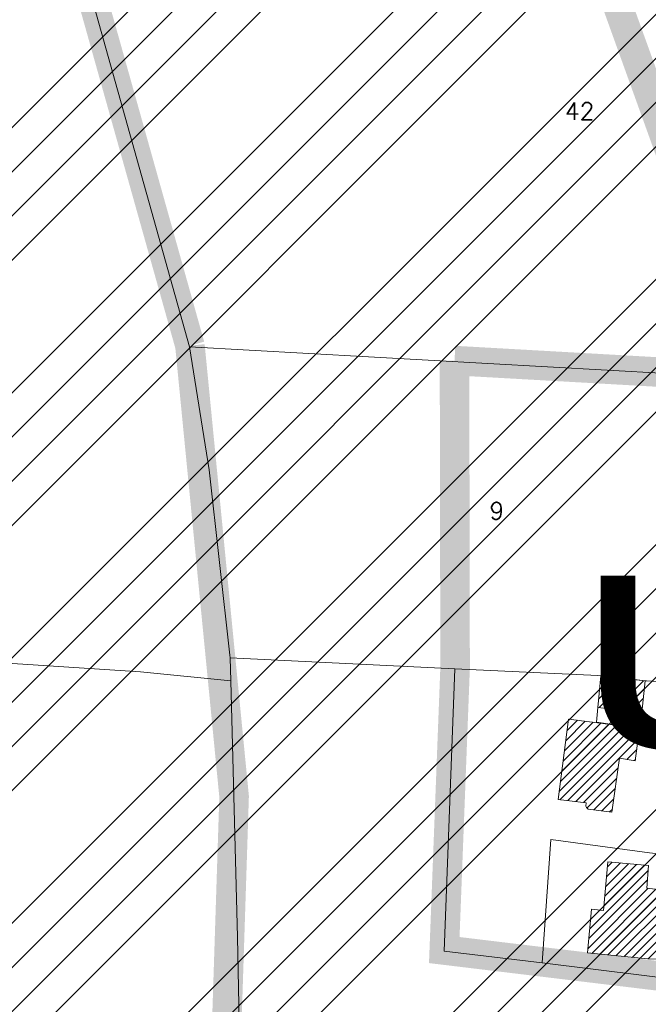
# Model space of a CAD drawing. Header units: metres. Extents: x 578835 to 593571, y 248557 to 255108.
# Tile 62 of 251: x 582948 to 583076, y 249942 to 250142. Entities that reach past the tile are written whole.
import ezdxf

# ---------------------------------------------------------------- set-up
doc = ezdxf.new("R2010")
doc.units = ezdxf.units.M
doc.linetypes.add('CACHEX2', pattern=[0.75, 0.5, -0.25])
doc.linetypes.add('SOLID_LINE', pattern=[0])
for name, color, linetype, lineweight in [('Cad-BATIMENT_BATI_LEGER13', 7, 'SOLID_LINE', 0), ('Cad-BATIMENT_BATI_PRIVE12', 7, 'SOLID_LINE', 0), ('Cad-BATIMENT_BATI_PRIVE12_HACH', 7, 'SOLID_LINE', 0), ('Cad-PARCELLAIRE_PARCELLE1', 250, 'SOLID_LINE', 0), ('Cad-TOPONYMIE_NUMERO_DE_PARCELL182', 250, 'SOLID_LINE', 0), ('PLU', 7, 'CACHEX2', 5), ('PPRIF - contour', 10, 'Continuous', 9)]:
    doc.layers.add(name, color=color, linetype=linetype, lineweight=lineweight)
doc.layers.add('PLU nom', color=7, linetype='Continuous')
doc.styles.get("Standard").update_dxf_attribs({"font": 'arialbd_0.ttf', "height": 50})
doc.styles.add('TEXTSTYLE_45_11', font='txt.shx', dxfattribs={"oblique": 50})

msp = doc.modelspace()

# ---------------------------------------------------------------- hatches: boundary and pattern name
at = {"layer": 'Cad-BATIMENT_BATI_PRIVE12_HACH', "ltscale": 0.4}
h = msp.add_hatch(dxfattribs=at)
h.set_pattern_fill('ANSI31', color=256, scale=0.4, style=0)
h.paths.add_polyline_path([(583074.54, 250001.51), (583075.24, 250007.92), (583066.25, 250008.95), (583065.63, 250002.54)])
h = msp.add_hatch(dxfattribs=at)
h.set_pattern_fill('ANSI31', color=256, scale=0.4, style=0)
h.paths.add_polyline_path([(583068.48, 249981.27), (583070.03, 249992.22), (583073.21, 249991.7), (583074.06, 249998.34), (583059.65, 250000.15), (583057.55, 249983.82), (583063.21, 249983.17), (583063.18, 249982.5), (583063.29, 249982.17), (583063.65, 249981.87)])
h = msp.add_hatch(dxfattribs=at)
h.set_pattern_fill('ANSI31', color=256, scale=0.4, style=0)
h.paths.add_polyline_path([(583080.15, 249959.95), (583080.25, 249961.74), (583080.61, 249965.23), (583075.54, 249965.81), (583075.89, 249970.41), (583067.67, 249971.17), (583066.76, 249961.29), (583064.35, 249961.53), (583063.53, 249952.66), (583075.75, 249951.44), (583079.14, 249951.29)])
at = {"layer": 'PPRIF - contour', "lineweight": 15}
h = msp.add_hatch(dxfattribs=at)
h.set_pattern_fill('ANSI34', color=30, scale=2, style=0)
h.paths.add_polyline_path([(583168.56, 249236.59), (583178.02, 249273.37), (583184.15, 249314.36), (583186.86, 249348.54), (583183.82, 249412.65), (583188.31, 249497.75), (583209.56, 249638.59), (583209.57, 249654.16), (583202.87, 249764.69), (583181.22, 249772.54), (583212.18, 249841.81), (583235.33, 249974.64), (583193.51, 249985.09), (583186.04, 250045.54), (583188.28, 250067.18), (583195.8, 250078.07), (583245.78, 250078.37), (583251.01, 250132.85), (583194.25, 250138.82), (583209.94, 250168.32), (583209.19, 250188.47), (583208.21, 250203.8), (583217.43, 250267.61), (583213.64, 250277.41), (583256.98, 250284.74), (583262.34, 250350.34), (583266.18, 250436.39), (583274.5, 250436.7), (583214.43, 250499.33), (583184.56, 250537.39), (583218.91, 250547.09), (583241.07, 250552.07), (583269.68, 250547.09), (583271.18, 250569.48), (583274.91, 250580.67), (583286.48, 250597.77), (583293.66, 250716.62), (583278.73, 250731.44), (583193.67, 250750.25), (583156.78, 250759.28), (583135.71, 250831.5), (583141.39, 250856.49), (583145.69, 250864.01), (583161.1, 250891.6), (583169.34, 250905.21), (583172.57, 250920.26), (583171.49, 250936.38), (583169.31, 250950.6), (583181.85, 251003.26), (583206.95, 251084.03), (583216.62, 251114.12), (583232.39, 251161.77), (583245.29, 251209.41), (583234.54, 251210.94), (583234.1, 251288.09), (583244.66, 251288.39), (583237.9, 251328.73), (583229.54, 251356.01), (583200.13, 251357.42), (583190.46, 251371.39), (583189.74, 251379.63), (583190.1, 251406.14), (583244.22, 251415.82), (583256.04, 251419.04), (583270.74, 251430.86), (583295.47, 251440.89), (583325.21, 251451.64), (583340.94, 251464.43), (583366, 251457.91), (583398.59, 251444.88), (583422.15, 251436.37), (583417.63, 251462.92), (583418.14, 251495.99), (583409.11, 251546.1), (583400.09, 251585.18), (583359.99, 251579.17), (583344.95, 251609.23), (583333.92, 251624.76), (583325.9, 251633.28), (583319.39, 251648.31), (583296.33, 251649.31), (583292.32, 251666.85), (583282.01, 251764.42), (583240.65, 251790.03), (583212.78, 251805.76), (583221.32, 251831.82), (583251.44, 251830.48), (583273.02, 251828.23), (583262.67, 251903.93), (583199.69, 251895.44), (583192.95, 251945.32), (583256.33, 251954.31), (583243.74, 252050.47), (583214.52, 252068.27), (583208.68, 252073.66), (583201.93, 252137.92), (583178.11, 252135.22), (583183.95, 252176.12), (583226.69, 252181.65), (583216.8, 252253.1), (583210.96, 252307.92), (583193.36, 252422.33), (583178.97, 252519.84), (583167.73, 252607.66), (583178.52, 252614.4), (583188.29, 252625.39), (583184.93, 252642.05), (583192.13, 252639.75), (583210.89, 252641.9), (583205.05, 252676.95), (583200.1, 252708.47), (583205.05, 252708.02), (583194.96, 252797.38), (583191.02, 252799.28), (583173.51, 252800.6), (583168.08, 252797.59), (583165.67, 252793.82), (583165.69, 252787.69), (583073.05, 252815.41), (583065.66, 252814.13), (583065.94, 252812.7), (583046.85, 252808.33), (583047.04, 252816.04), (582997.15, 252812.42), (582995.86, 252782.45), (582980.16, 252787.72), (582949.89, 252804.92), (582947.27, 252800.69), (582935.19, 252777.61), (582924.38, 252768.8), (582917.32, 252760.63), (582910.91, 252748.5), (582903.76, 252736.42), (582880, 252724.86), (582817.58, 252706.15), (582782.59, 252696.37), (582747.69, 252696.56), (582653.19, 252726.32), (582583.51, 252736.7), (582547.53, 252745.89), (582391.95, 252693.83), (582342.71, 252696.56), (582258, 252701.11), (582228.89, 252730.03), (582194.3, 252754.65), (582137.15, 252749.12), (582028.37, 252701.22), (581997.03, 252701.83), (581923.09, 252643.99), (581895.44, 252653.82), (581782.97, 252699.88), (581749.17, 252724.45), (581694.48, 252730.59), (581626.87, 252779.73), (581623.69, 252832.13), (581568.99, 252867.14), (581549.94, 252902.76), (581520.9, 252875.84), (581488.95, 252861.1), (581415.1, 252871.66), (581333.97, 252861.22), (581285.87, 252845.9), (581226.26, 252859.41), (581213.27, 252848.96), (581176.79, 252829.19), (581135.62, 252832.26), (581093.83, 252851.3), (581026.18, 252865.71), (580894.22, 252859.98), (580764.18, 252821.75), (580666.25, 252837.89), (580606.97, 252807.31), (580553.37, 252825.96), (580518.38, 252831.19), (580426.24, 252844.58), (580314.78, 252864.48), (580232.54, 252861.61), (580193.34, 252877.86), (579737.68, 252731.06), (579339.29, 252594.91), (579467.34, 252529.95), (579492.26, 252526.53), (579537.88, 252506.87), (579628.29, 252501.98), (579673.34, 252488.27), (579756.55, 252421.24), (579801.62, 252412.32), (579849.52, 252376.66), (579890.09, 252373.24), (579954.11, 252362.98), (580003.08, 252331.22), (580020.69, 252319.86), (580037.79, 252307.65), (580048.55, 252295.44), (580067.12, 252269.55), (580095.49, 252178.46), (580127.66, 252086.63), (580157.22, 252011.67), (580209.32, 251928.46), (580208.41, 251858.24), (580196.24, 251818.11), (580206.29, 251790.3), (580227.07, 251716.54), (580274.53, 251673.98), (580324.82, 251599.61), (580345.2, 251567.99), (580352.27, 251548.44), (580380.56, 251474.57), (580498.13, 251465.11), (580632.34, 251425.65), (580688.87, 251403.81), (580903, 251328.66), (581057.22, 251304.45), (581128.89, 251277.45), (581306.24, 251176.53), (581363.6, 251156.15), (581418.4, 251079.72), (581465.72, 250967.17), (581546.02, 250830.88), (581604.72, 250760.44), (581621.29, 250710.76), (581635.31, 250677.64), (581677.37, 250643.25), (581761.5, 250538.8), (581878.03, 250481.58), (581978.36, 250416.05), (582083.64, 250336.15), (582132.06, 250252.96), (582193.12, 250147.32), (582211.34, 250118.18), (582217.79, 250080.35), (582244.22, 249930.09), (582252.92, 249788.8), (582279.87, 249720.73), (582264.14, 249693.23), (582229.1, 249576.98), (582243.69, 249504.21), (582236.53, 249458.37), (582233.12, 249417.21), (582207.89, 249404.14), (582210.7, 249314.66), (582282.52, 249136.36), (582365.79, 249069.63), (582329.51, 248868.66), (582370.33, 248802.93), (582389.99, 248830.88), (582435.35, 248829.37), (582475.81, 248930.64), (582488.18, 248933.83), (582505.04, 248934.94), (582536.56, 248931.03), (582545.58, 248873.46), (582547.73, 248837.81), (582559.27, 248733.3), (582660.26, 248731.96), (582707.75, 248722.61), (582711.09, 248844.25), (582713.77, 248853.61), (582730.11, 248933.31), (582770.57, 249048.63), (582781.22, 249070.77), (582782.86, 249074.05), (582786.69, 249073.51), (582794.34, 249066.4), (582795.98, 249060.39), (582802, 249037.44), (582837.54, 249029.24), (582847.92, 249019.4), (582859.41, 249022.68), (582870.89, 249021.59), (582882.91, 249029.79), (582897.68, 249024.87), (582894.41, 249004.61), (582898.78, 248991.5), (582903.16, 248984.94), (582914.71, 248986.01), (582980.86, 249040.12), (583036.72, 249107.47), (583089.79, 249152.85), (583096.96, 249144.66), (583169.29, 249123.72), (583150.9, 249178.85), (583158.77, 249200.15)])

# ---------------------------------------------------------------- linework, layer by layer
at = {"layer": 'Cad-BATIMENT_BATI_LEGER13'}
msp.add_lwpolyline([(583072.31, 249998.54), (583072.72, 250001.69), (583065.63, 250002.54), (583065.31, 249999.51), (583072.31, 249998.54), (583072.31, 249998.54)], close=True, dxfattribs=at)
msp.add_lwpolyline([(583072.31, 249998.54), (583072.72, 250001.69), (583065.63, 250002.54), (583065.31, 249999.51), (583072.31, 249998.54), (583072.31, 249998.54)], close=True, dxfattribs=at)
at = {"layer": 'Cad-BATIMENT_BATI_PRIVE12'}
for points in [[(583074.54, 250001.51), (583075.24, 250007.92), (583066.25, 250008.95), (583065.63, 250002.54), (583074.54, 250001.51), (583074.54, 250001.51)], [(583068.48, 249981.27), (583070.03, 249992.22), (583073.21, 249991.7), (583074.06, 249998.34), (583059.65, 250000.15), (583057.55, 249983.82), (583063.21, 249983.17), (583063.18, 249982.5), (583063.29, 249982.17), (583063.65, 249981.87), (583068.48, 249981.27), (583068.48, 249981.27)], [(583080.15, 249959.95), (583080.25, 249961.74), (583080.61, 249965.23), (583075.54, 249965.81), (583075.89, 249970.41), (583067.67, 249971.17), (583066.76, 249961.29), (583064.35, 249961.53), (583063.53, 249952.66), (583075.75, 249951.44), (583079.14, 249951.29), (583080.15, 249959.95), (583080.15, 249959.95)]]:
    msp.add_lwpolyline(points, close=True, dxfattribs=at)
at = {"layer": 'Cad-PARCELLAIRE_PARCELLE1'}
for points in [[(582919.12, 250161.78), (582952.98, 250165.94), (582952.98, 250165.94), (582952.98, 250165.94), (582959.34, 250159), (582982.68, 250075.78), (582986.66, 250050.81), (582990.87, 250013.15), (582990.91, 250012.6), (582991.06, 250007.93), (582972.69, 250009.74), (582940.36, 250011.84)], [(582959.34, 250159), (582982.68, 250075.78), (582982.68, 250075.78), (582982.68, 250075.78), (583140.24, 250066.95), (583146.61, 250066.82), (583144.58, 250097.97), (583140.54, 250153.37)], [(583099.36, 250006.47), (583075.49, 250007.94), (583075.24, 250007.92), (583070.83, 250008.44), (583065.59, 250009.01), (583036.53, 250010.38), (582990.91, 250012.6), (582990.87, 250013.15), (582986.66, 250050.81), (582982.68, 250075.78), (583140.24, 250066.95)], [(582941, 249799.32), (582968.91, 249783.92), (582983.26, 249802.73), (582985.18, 249830.08), (582992.66, 249936.27), (582992.71, 249938.73), (582992.43, 249955.87), (582991.06, 250007.93), (582972.69, 250009.74), (582940.36, 250011.84)]]:
    msp.add_lwpolyline(points, dxfattribs=at)
for points in [[(582992.71, 249938.73), (583019.19, 249927.67), (583031.45, 249925.02), (583035.38, 249924.23), (583036.73, 249924), (583048.82, 249920.34), (583064.98, 249916.33), (583073.01, 249913.99), (583095.73, 249908.64), (583122.95, 249903.44), (583135.82, 249901.39), (583133.81, 249934.44), (583105.76, 249937.56), (583103.68, 249937.84), (583104.85, 249944.51), (583095.19, 249945.6), (583054.3, 249950.66), (583034.38, 249953.02), (583036.53, 250010.38), (582990.91, 250012.6), (582991.06, 250007.93), (582992.43, 249955.87), (582992.71, 249938.73), (582992.71, 249938.73)], [(583105.49, 249969.53), (583076.09, 249973), (583056.08, 249975.67), (583054.3, 249950.66), (583034.38, 249953.02), (583036.53, 250010.38), (583065.59, 250009.01), (583070.83, 250008.44), (583075.24, 250007.92), (583075.49, 250007.94), (583099.36, 250006.47), (583100.74, 250003.8), (583101.65, 250001.65), (583102.41, 249999.49), (583103.02, 249997.2), (583103.41, 249994.44), (583103.56, 249991.67), (583103.62, 249988.89), (583103.76, 249981.31), (583105.49, 249969.53), (583105.49, 249969.53)], [(583105.49, 249969.53), (583076.09, 249973), (583056.08, 249975.67), (583054.3, 249950.66), (583095.19, 249945.6), (583096.07, 249949.91), (583097.04, 249950.21), (583098.07, 249950.63), (583099.18, 249951.28), (583100.17, 249952.25), (583100.99, 249953.22), (583101.94, 249954.75), (583105.49, 249969.53), (583105.49, 249969.53)]]:
    msp.add_lwpolyline(points, close=True, dxfattribs=at)
at = {"layer": 'PLU', "color": 7, "ltscale": 2, "const_width": 6}
for points in [[(583036.49, 250072.99), (583096.83, 250069.59), (583058.12, 250177.03)], [(582847.23, 250157.22), (582953.05, 250166.14), (582959.4, 250159.16), (582982.74, 250076.02), (582982.74, 250076.02)], [(582982.74, 250076.02), (582991.71, 249984.44), (582988.01, 249869.72), (582983.3, 249802.98), (582942.18, 249752.37)], [(583036.49, 250072.99), (583036.61, 250010.61), (583034.41, 249953.24), (583104.91, 249944.73), (583103.71, 249938.01), (583112.98, 249885.38), (583112.65, 249791.45), (583110.56, 249736.2), (583100.05, 249709.75), (583096.75, 249668.02), (583044.03, 249615.23), (583063.51, 249597.09), (583006.97, 249530.43), (583006.97, 249530.43), (583006.97, 249530.43)]]:
    msp.add_lwpolyline(points, dxfattribs=at)

# ---------------------------------------------------------------- texts
at = {"layer": 'Cad-TOPONYMIE_NUMERO_DE_PARCELL182', "style": 'TEXTSTYLE_45_11'}
for s, height, p in [('42', 3.491, (583058.9, 250121.93)), ('9', 3.49, (583043.57, 250040.73))]:
    msp.add_text(s, height=height, rotation=359.5887, dxfattribs=at).set_placement(p)
at = {"layer": 'PLU nom', "insert": (583112.18, 250029.31), "char_height": 35, "width": 195.3422, "attachment_point": 2}
msp.add_mtext('UBc', dxfattribs=at)

doc.saveas('drawing.dxf')
